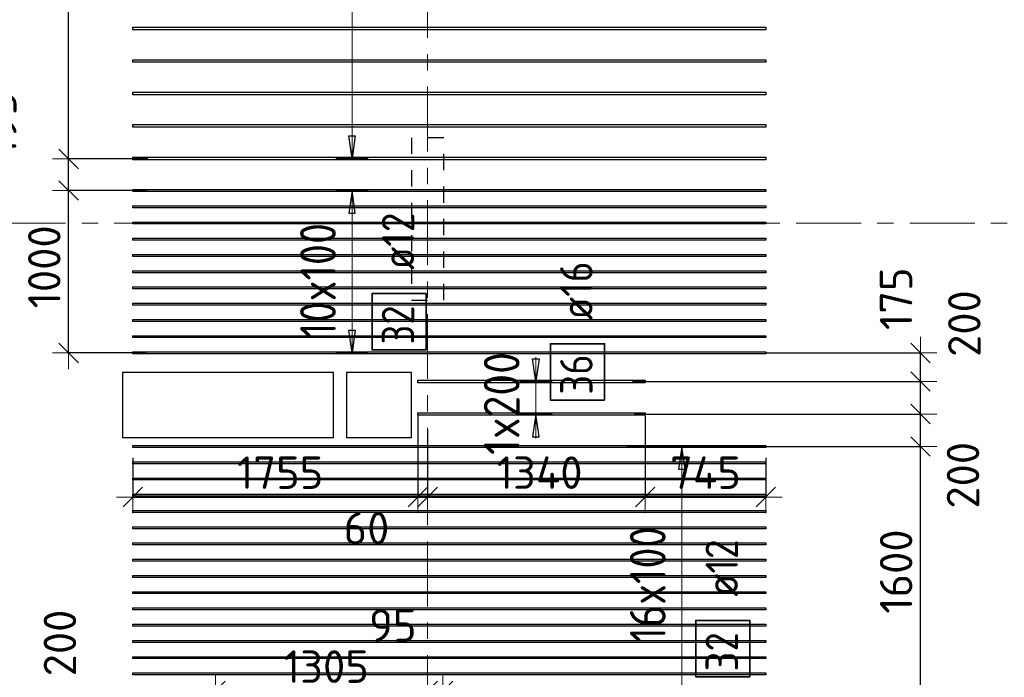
# Model space of a CAD drawing. Header units: metres. Extents: x -38 to 97, y -15 to 21.
# Tile 15 of 89: x 10 to 16, y 10 to 14. Entities that reach past the tile are written whole.
import ezdxf

# ---------------------------------------------------------------- set-up
doc = ezdxf.new("R2010")
doc.units = ezdxf.units.M
doc.header["$PDMODE"] = 65
for name, pattern in [('______11', [0.5, 0.4, -0.05, 0, -0.05]), ('______2', [0.0405, 0.03, -0.0105]), ('______5', [1.1, 0.8, -0.1, 0.1, -0.1])]:
    doc.linetypes.add(name, pattern=pattern)
for name, color, linetype, lineweight in [('XR$2$Осевая линия (1)', 7, '______5', 13), ('XR$4$Перекрытие (1)', 7, 'Continuous', 35), ('XR$4$Размерная линия (1)', 7, 'Continuous', 13)]:
    doc.layers.add(name, color=color, linetype=linetype, lineweight=lineweight)
doc.layers.add('XR$4$Арм.стержн.Доп. Арм верхн.зоны Х', color=7, linetype='Continuous', lineweight=35, true_color=0x8c8cff)
doc.layers.add('XR$5$Стена_ бетон несущ.', color=7, linetype='Continuous', lineweight=70, true_color=0xb4b496)
doc.styles.add('ISOCPEUR', font='txt')
doc.dimstyles.new('DIMSTYLE_3', dxfattribs={"dimtxt": 0.2, "dimasz": 0.2, "dimexe": 0, "dimexo": 0, "dimgap": 0.1, "dimtad": 2, "dimdec": 0, "dimlfac": 1000, "dimrnd": 5, "dimzin": 12, "dimdsep": 46, "dimtxsty": 'ISOCPEUR', "dimblk1": 'ALL_ML_STRICH', "dimblk2": 'ALL_ML_STRICH', "dimsah": 1, "dimcen": 0, "dimclrd": 7, "dimclre": 256, "dimclrt": 7, "dimadec": 0, "dimazin": 0, "dimtfac": 1, "dimtdec": 0, "dimtix": 1, "dimtmove": 2, "dimatfit": 3, "dimfxl": 0, "dimtzin": 0, "dimlwd": 0, "dimlwe": -3, "dimarcsym": 0})
doc.dimstyles.new('DIMSTYLE_33', dxfattribs={"dimtxt": 0.2, "dimasz": 0.2, "dimexe": 0, "dimexo": 0, "dimgap": 0.1, "dimtad": 2, "dimdec": 0, "dimlfac": 1000, "dimrnd": 5, "dimzin": 12, "dimdsep": 46, "dimtxsty": 'ISOCPEUR', "dimblk1": 'ALL_ML_STRICH', "dimblk2": 'ALL_ML_STRICH', "dimsah": 1, "dimcen": 0, "dimclrd": 7, "dimclre": 256, "dimclrt": 7, "dimadec": 0, "dimazin": 0, "dimtfac": 1, "dimtdec": 0, "dimtix": 1, "dimtmove": 2, "dimatfit": 3, "dimfxl": 0, "dimtvp": 1.2, "dimtzin": 0, "dimlwd": 0, "dimlwe": -3, "dimarcsym": 0})
doc.dimstyles.new('DIMSTYLE_34', dxfattribs={"dimtxt": 0.2, "dimasz": 0.2, "dimexe": 0, "dimexo": 0, "dimgap": 0.1, "dimtad": 0, "dimdec": 0, "dimlfac": 1000, "dimrnd": 5, "dimzin": 12, "dimdsep": 46, "dimtxsty": 'ISOCPEUR', "dimblk1": 'ALL_ML_STRICH', "dimblk2": 'ALL_ML_STRICH', "dimsah": 1, "dimcen": 0, "dimclrd": 7, "dimclre": 256, "dimclrt": 7, "dimadec": 0, "dimazin": 0, "dimtfac": 1, "dimtdec": 0, "dimtix": 1, "dimtmove": 2, "dimatfit": 3, "dimfxl": 0, "dimtvp": 1.2, "dimtzin": 0, "dimlwd": 0, "dimlwe": -3, "dimarcsym": 0})

# ---------------------------------------------------------------- blocks, each defined once
blk = doc.blocks.new('ALL_ML_STRICH')
at = {"color": 0, "linetype": 'ByBlock', "lineweight": -2}
for p, q in [((0, -0.5), (0, 0.5)), ((-1, 0), (0.5, 0)), ((-0.3, -0.3), (0.3, 0.3))]:
    blk.add_line(p, q, dxfattribs=at)
blk = doc.blocks.new('*D558')
at = {"layer": 'DEFPOINTS', "color": 7, "linetype": 'Continuous', "lineweight": 13, "transparency": 33554687}
for p in [(10.8297, 9.8241), (10.4911, 9.6241), (11.2049, 9.6241)]:
    blk.add_point(p, dxfattribs=at)
at = {"layer": 'XR$4$Размерная линия (1)', "color": 9, "linetype": 'Continuous', "lineweight": -2, "true_color": 0xc7c7c7, "transparency": 33554687}
for p, q in [((10.8097, 9.8241), (10.4911, 9.8241)), ((11.1849, 9.6241), (10.4911, 9.6241))]:
    blk.add_line(p, q, dxfattribs=at)
at = {"layer": 'XR$4$Размерная линия (1)', "color": 7, "linetype": 'Continuous', "lineweight": -2, "transparency": 33554687}
blk.add_line((10.4911, 9.6241), (10.4911, 9.8241), dxfattribs=at)
at = {"layer": 'XR$4$Размерная линия (1)', "color": 7, "linetype": 'Continuous', "lineweight": 13, "transparency": 33554687, "xscale": 0.2, "yscale": 0.2, "zscale": 0.2}
for p, rotation in [((10.4911, 9.8241), 90), ((10.4911, 9.6241), 270)]:
    blk.add_blockref('ALL_ML_STRICH', p, dxfattribs=dict(at, rotation=rotation))
at = {"layer": 'XR$4$Размерная линия (1)', "color": 7, "linetype": 'Continuous', "lineweight": 13, "transparency": 33554687, "insert": (10.3349, 10.2144), "char_height": 0.2, "width": 0.6, "attachment_point": 5, "rotation": 90, "style": 'ISOCPEUR'}
blk.add_mtext('\\A1;{200}', dxfattribs=at)
blk = doc.blocks.new('*D592')
at = {"layer": 'DEFPOINTS', "color": 7, "linetype": 'Continuous', "lineweight": 13, "transparency": 33554687}
for p in [(10.8893, 13.0002), (10.3887, 12.0002), (10.8864, 12.0002)]:
    blk.add_point(p, dxfattribs=at)
at = {"layer": 'XR$4$Размерная линия (1)', "color": 9, "linetype": 'Continuous', "lineweight": -2, "true_color": 0xc7c7c7, "transparency": 33554687}
for p, q in [((10.8693, 13.0002), (10.3887, 13.0002)), ((10.8664, 12.0002), (10.3887, 12.0002))]:
    blk.add_line(p, q, dxfattribs=at)
at = {"layer": 'XR$4$Размерная линия (1)', "color": 7, "linetype": 'Continuous', "lineweight": -2, "transparency": 33554687}
blk.add_line((10.3887, 12.0002), (10.3887, 13.0002), dxfattribs=at)
at = {"layer": 'XR$4$Размерная линия (1)', "color": 7, "linetype": 'Continuous', "lineweight": 13, "transparency": 33554687, "xscale": 0.2, "yscale": 0.2, "zscale": 0.2}
for p, rotation in [((10.3887, 13.0002), 90), ((10.3887, 12.0002), 270)]:
    blk.add_blockref('ALL_ML_STRICH', p, dxfattribs=dict(at, rotation=rotation))
at = {"layer": 'XR$4$Размерная линия (1)', "color": 7, "linetype": 'Continuous', "lineweight": 13, "transparency": 33554687, "insert": (10.2387, 12.5302), "char_height": 0.2, "width": 0.8, "attachment_point": 5, "rotation": 90, "style": 'ISOCPEUR'}
blk.add_mtext('\\A1;{1000}', dxfattribs=at)
blk = doc.blocks.new('*D593')
at = {"layer": 'DEFPOINTS', "color": 7, "linetype": 'Continuous', "lineweight": 13, "transparency": 33554687}
for p in [(10.8968, 13.1944), (10.3887, 13.0002), (10.8893, 13.0002)]:
    blk.add_point(p, dxfattribs=at)
at = {"layer": 'XR$4$Размерная линия (1)', "color": 9, "linetype": 'Continuous', "lineweight": -2, "true_color": 0xc7c7c7, "transparency": 33554687}
for p, q in [((10.8768, 13.1944), (10.3887, 13.1944)), ((10.8693, 13.0002), (10.3887, 13.0002))]:
    blk.add_line(p, q, dxfattribs=at)
at = {"layer": 'XR$4$Размерная линия (1)', "color": 7, "linetype": 'Continuous', "lineweight": -2, "transparency": 33554687}
blk.add_line((10.3887, 13.0002), (10.3887, 13.1944), dxfattribs=at)
at = {"layer": 'XR$4$Размерная линия (1)', "color": 7, "linetype": 'Continuous', "lineweight": 13, "transparency": 33554687, "xscale": 0.2, "yscale": 0.2, "zscale": 0.2}
for p, rotation in [((10.3887, 13.1944), 90), ((10.3887, 13.0002), 270)]:
    blk.add_blockref('ALL_ML_STRICH', p, dxfattribs=dict(at, rotation=rotation))
at = {"layer": 'XR$4$Размерная линия (1)', "color": 7, "linetype": 'Continuous', "lineweight": 13, "transparency": 33554687, "insert": (9.9675, 13.41), "char_height": 0.2, "width": 0.6, "attachment_point": 5, "rotation": 90, "style": 'ISOCPEUR'}
blk.add_mtext('\\A1;{195}', dxfattribs=at)
blk = doc.blocks.new('*D594')
at = {"layer": 'DEFPOINTS', "color": 7, "linetype": 'Continuous', "lineweight": 13, "transparency": 33554687}
for p in [(10.6791, 16.4), (10.3887, 13.1944), (10.8968, 13.1944)]:
    blk.add_point(p, dxfattribs=at)
at = {"layer": 'XR$4$Размерная линия (1)', "color": 9, "linetype": 'Continuous', "lineweight": -2, "true_color": 0xc7c7c7, "transparency": 33554687}
for p, q in [((10.6591, 16.4), (10.3887, 16.4)), ((10.8768, 13.1944), (10.3887, 13.1944))]:
    blk.add_line(p, q, dxfattribs=at)
at = {"layer": 'XR$4$Размерная линия (1)', "color": 7, "linetype": 'Continuous', "lineweight": -2, "transparency": 33554687}
blk.add_line((10.3887, 13.1944), (10.3887, 16.4), dxfattribs=at)
at = {"layer": 'XR$4$Размерная линия (1)', "color": 7, "linetype": 'Continuous', "lineweight": 13, "transparency": 33554687, "xscale": 0.2, "yscale": 0.2, "zscale": 0.2}
for p, rotation in [((10.3887, 16.4), 90), ((10.3887, 13.1944), 270)]:
    blk.add_blockref('ALL_ML_STRICH', p, dxfattribs=dict(at, rotation=rotation))
at = {"layer": 'XR$4$Размерная линия (1)', "color": 7, "linetype": 'Continuous', "lineweight": 13, "transparency": 33554687, "insert": (10.2387, 14.8072), "char_height": 0.2, "width": 0.8, "attachment_point": 5, "rotation": 90, "style": 'ISOCPEUR'}
blk.add_mtext('\\A1;{3205}', dxfattribs=at)
blk = doc.blocks.new('*D608')
at = {"layer": 'DEFPOINTS', "color": 7, "linetype": 'Continuous', "lineweight": 13, "transparency": 33554687}
for p in [(11.2926, 9.9189), (12.6, 9.7175), (11.2926, 9.6321)]:
    blk.add_point(p, dxfattribs=at)
at = {"layer": 'XR$4$Размерная линия (1)', "color": 9, "linetype": 'Continuous', "lineweight": -2, "true_color": 0xc7c7c7, "transparency": 33554687}
for p, q in [((11.2926, 9.6521), (11.2926, 9.9189)), ((12.6, 9.7375), (12.6, 9.9189))]:
    blk.add_line(p, q, dxfattribs=at)
at = {"layer": 'XR$4$Размерная линия (1)', "color": 7, "linetype": 'Continuous', "lineweight": -2, "transparency": 33554687}
blk.add_line((11.2926, 9.9189), (12.6, 9.9189), dxfattribs=at)
at = {"layer": 'XR$4$Размерная линия (1)', "color": 7, "linetype": 'Continuous', "lineweight": 13, "transparency": 33554687, "xscale": 0.2, "yscale": 0.2, "zscale": 0.2, "rotation": 180}
blk.add_blockref('ALL_ML_STRICH', (11.2926, 9.9189), dxfattribs=at)
at = {"layer": 'XR$4$Размерная линия (1)', "color": 7, "linetype": 'Continuous', "lineweight": 13, "transparency": 33554687, "xscale": 0.2, "yscale": 0.2, "zscale": 0.2}
blk.add_blockref('ALL_ML_STRICH', (12.6, 9.9189), dxfattribs=at)
at = {"layer": 'XR$4$Размерная линия (1)', "color": 7, "linetype": 'Continuous', "lineweight": 13, "transparency": 33554687, "insert": (11.9763, 10.0689), "char_height": 0.2, "width": 0.8, "attachment_point": 5, "style": 'ISOCPEUR'}
blk.add_mtext('\\A1;{1305}', dxfattribs=at)
blk = doc.blocks.new('*D609')
at = {"layer": 'DEFPOINTS', "color": 7, "linetype": 'Continuous', "lineweight": 13, "transparency": 33554687}
for p in [(12.6, 9.9189), (12.6, 9.7175), (12.6944, 9.6331)]:
    blk.add_point(p, dxfattribs=at)
at = {"layer": 'XR$4$Размерная линия (1)', "color": 9, "linetype": 'Continuous', "lineweight": -2, "true_color": 0xc7c7c7, "transparency": 33554687}
for p, q in [((12.6, 9.7375), (12.6, 9.9189)), ((12.6944, 9.6531), (12.6944, 9.9189))]:
    blk.add_line(p, q, dxfattribs=at)
at = {"layer": 'XR$4$Размерная линия (1)', "color": 7, "linetype": 'Continuous', "lineweight": -2, "transparency": 33554687}
blk.add_line((12.6, 9.9189), (12.6944, 9.9189), dxfattribs=at)
at = {"layer": 'XR$4$Размерная линия (1)', "color": 7, "linetype": 'Continuous', "lineweight": 13, "transparency": 33554687, "xscale": 0.2, "yscale": 0.2, "zscale": 0.2}
blk.add_blockref('ALL_ML_STRICH', (12.6944, 9.9189), dxfattribs=at)
at = {"layer": 'XR$4$Размерная линия (1)', "color": 7, "linetype": 'Continuous', "lineweight": 13, "transparency": 33554687, "xscale": 0.2, "yscale": 0.2, "zscale": 0.2, "rotation": 180}
blk.add_blockref('ALL_ML_STRICH', (12.6, 9.9189), dxfattribs=at)
at = {"layer": 'XR$4$Размерная линия (1)', "color": 7, "linetype": 'Continuous', "lineweight": 13, "transparency": 33554687, "insert": (12.3857, 10.3221), "char_height": 0.2, "width": 0.4, "attachment_point": 5, "style": 'ISOCPEUR'}
blk.add_mtext('\\A1;{95}', dxfattribs=at)
blk = doc.blocks.new('*D613')
at = {"layer": 'DEFPOINTS', "color": 7, "linetype": 'Continuous', "lineweight": 13, "transparency": 33554687}
for p in [(13.8097, 11.4241), (14.6233, 9.8241), (15.6359, 9.8241)]:
    blk.add_point(p, dxfattribs=at)
at = {"layer": 'XR$4$Размерная линия (1)', "color": 9, "linetype": 'Continuous', "lineweight": -2, "true_color": 0xc7c7c7, "transparency": 33554687}
for p, q in [((13.8297, 11.4241), (15.6359, 11.4241)), ((14.6433, 9.8241), (15.6359, 9.8241))]:
    blk.add_line(p, q, dxfattribs=at)
at = {"layer": 'XR$4$Размерная линия (1)', "color": 7, "linetype": 'Continuous', "lineweight": -2, "transparency": 33554687}
blk.add_line((15.6359, 9.8241), (15.6359, 11.4241), dxfattribs=at)
at = {"layer": 'XR$4$Размерная линия (1)', "color": 7, "linetype": 'Continuous', "lineweight": 13, "transparency": 33554687, "xscale": 0.2, "yscale": 0.2, "zscale": 0.2}
for p, rotation in [((15.6359, 11.4241), 90), ((15.6359, 9.8241), 270)]:
    blk.add_blockref('ALL_ML_STRICH', p, dxfattribs=dict(at, rotation=rotation))
at = {"layer": 'XR$4$Размерная линия (1)', "color": 7, "linetype": 'Continuous', "lineweight": 13, "transparency": 33554687, "insert": (15.4859, 10.6541), "char_height": 0.2, "width": 0.8, "attachment_point": 5, "rotation": 90, "style": 'ISOCPEUR'}
blk.add_mtext('\\A1;{1600}', dxfattribs=at)
blk = doc.blocks.new('*D614')
at = {"layer": 'DEFPOINTS', "color": 7, "linetype": 'Continuous', "lineweight": 13, "transparency": 33554687}
for p in [(13.8523, 11.6241), (13.8097, 11.4241), (15.6359, 11.4241)]:
    blk.add_point(p, dxfattribs=at)
at = {"layer": 'XR$4$Размерная линия (1)', "color": 9, "linetype": 'Continuous', "lineweight": -2, "true_color": 0xc7c7c7, "transparency": 33554687}
for p, q in [((13.8723, 11.6241), (15.6359, 11.6241)), ((13.8297, 11.4241), (15.6359, 11.4241))]:
    blk.add_line(p, q, dxfattribs=at)
at = {"layer": 'XR$4$Размерная линия (1)', "color": 7, "linetype": 'Continuous', "lineweight": -2, "transparency": 33554687}
blk.add_line((15.6359, 11.4241), (15.6359, 11.6241), dxfattribs=at)
at = {"layer": 'XR$4$Размерная линия (1)', "color": 7, "linetype": 'Continuous', "lineweight": 13, "transparency": 33554687, "xscale": 0.2, "yscale": 0.2, "zscale": 0.2}
for p, rotation in [((15.6359, 11.6241), 90), ((15.6359, 11.4241), 270)]:
    blk.add_blockref('ALL_ML_STRICH', p, dxfattribs=dict(at, rotation=rotation))
at = {"layer": 'XR$4$Размерная линия (1)', "color": 7, "linetype": 'Continuous', "lineweight": 13, "transparency": 33554687, "insert": (15.898, 11.247), "char_height": 0.2, "width": 0.6, "attachment_point": 5, "rotation": 90, "style": 'ISOCPEUR'}
blk.add_mtext('\\A1;{200}', dxfattribs=at)
blk = doc.blocks.new('*D615')
at = {"layer": 'DEFPOINTS', "color": 7, "linetype": 'Continuous', "lineweight": 13, "transparency": 33554687}
for p in [(13.8428, 11.8241), (13.8523, 11.6241), (15.6359, 11.6241)]:
    blk.add_point(p, dxfattribs=at)
at = {"layer": 'XR$4$Размерная линия (1)', "color": 9, "linetype": 'Continuous', "lineweight": -2, "true_color": 0xc7c7c7, "transparency": 33554687}
for p, q in [((13.8628, 11.8241), (15.6359, 11.8241)), ((13.8723, 11.6241), (15.6359, 11.6241))]:
    blk.add_line(p, q, dxfattribs=at)
at = {"layer": 'XR$4$Размерная линия (1)', "color": 7, "linetype": 'Continuous', "lineweight": -2, "transparency": 33554687}
blk.add_line((15.6359, 11.6241), (15.6359, 11.8241), dxfattribs=at)
at = {"layer": 'XR$4$Размерная линия (1)', "color": 7, "linetype": 'Continuous', "lineweight": 13, "transparency": 33554687, "xscale": 0.2, "yscale": 0.2, "zscale": 0.2}
for p, rotation in [((15.6359, 11.8241), 90), ((15.6359, 11.6241), 270)]:
    blk.add_blockref('ALL_ML_STRICH', p, dxfattribs=dict(at, rotation=rotation))
at = {"layer": 'XR$4$Размерная линия (1)', "color": 7, "linetype": 'Continuous', "lineweight": 13, "transparency": 33554687, "insert": (15.9062, 12.1811), "char_height": 0.2, "width": 0.6, "attachment_point": 5, "rotation": 90, "style": 'ISOCPEUR'}
blk.add_mtext('\\A1;{200}', dxfattribs=at)
blk = doc.blocks.new('*D616')
at = {"layer": 'DEFPOINTS', "color": 7, "linetype": 'Continuous', "lineweight": 13, "transparency": 33554687}
for p in [(14.6613, 12.0002), (13.8428, 11.8241), (15.6359, 11.8241)]:
    blk.add_point(p, dxfattribs=at)
at = {"layer": 'XR$4$Размерная линия (1)', "color": 9, "linetype": 'Continuous', "lineweight": -2, "true_color": 0xc7c7c7, "transparency": 33554687}
for p, q in [((14.6813, 12.0002), (15.6359, 12.0002)), ((13.8628, 11.8241), (15.6359, 11.8241))]:
    blk.add_line(p, q, dxfattribs=at)
at = {"layer": 'XR$4$Размерная линия (1)', "color": 7, "linetype": 'Continuous', "lineweight": -2, "transparency": 33554687}
blk.add_line((15.6359, 11.8241), (15.6359, 12.0002), dxfattribs=at)
at = {"layer": 'XR$4$Размерная линия (1)', "color": 7, "linetype": 'Continuous', "lineweight": 13, "transparency": 33554687, "xscale": 0.2, "yscale": 0.2, "zscale": 0.2}
for p, rotation in [((15.6359, 12.0002), 90), ((15.6359, 11.8241), 270)]:
    blk.add_blockref('ALL_ML_STRICH', p, dxfattribs=dict(at, rotation=rotation))
at = {"layer": 'XR$4$Размерная линия (1)', "color": 7, "linetype": 'Continuous', "lineweight": 13, "transparency": 33554687, "insert": (15.4855, 12.3339), "char_height": 0.2, "width": 0.6, "attachment_point": 5, "rotation": 90, "style": 'ISOCPEUR'}
blk.add_mtext('\\A1;{175}', dxfattribs=at)
blk = doc.blocks.new('*D665')
at = {"layer": 'DEFPOINTS', "color": 7, "linetype": 'Continuous', "lineweight": 13, "transparency": 33554687}
for p in [(12.5401, 11.6321), (10.7838, 11.3746), (10.7838, 11.1131)]:
    blk.add_point(p, dxfattribs=at)
at = {"layer": 'XR$4$Размерная линия (1)', "color": 9, "linetype": 'Continuous', "lineweight": -2, "true_color": 0xc7c7c7, "transparency": 33554687}
for p, q in [((12.5401, 11.6121), (12.5401, 11.1131)), ((10.7838, 11.3546), (10.7838, 11.1131))]:
    blk.add_line(p, q, dxfattribs=at)
at = {"layer": 'XR$4$Размерная линия (1)', "color": 7, "linetype": 'Continuous', "lineweight": -2, "transparency": 33554687}
blk.add_line((10.7838, 11.1131), (12.5401, 11.1131), dxfattribs=at)
at = {"layer": 'XR$4$Размерная линия (1)', "color": 7, "linetype": 'Continuous', "lineweight": 13, "transparency": 33554687, "xscale": 0.2, "yscale": 0.2, "zscale": 0.2, "rotation": 180}
blk.add_blockref('ALL_ML_STRICH', (10.7838, 11.1131), dxfattribs=at)
at = {"layer": 'XR$4$Размерная линия (1)', "color": 7, "linetype": 'Continuous', "lineweight": 13, "transparency": 33554687, "xscale": 0.2, "yscale": 0.2, "zscale": 0.2}
blk.add_blockref('ALL_ML_STRICH', (12.5401, 11.1131), dxfattribs=at)
at = {"layer": 'XR$4$Размерная линия (1)', "color": 7, "linetype": 'Continuous', "lineweight": 13, "transparency": 33554687, "insert": (11.692, 11.2631), "char_height": 0.2, "width": 0.8, "attachment_point": 5, "style": 'ISOCPEUR'}
blk.add_mtext('\\A1;{1755}', dxfattribs=at)
blk = doc.blocks.new('*D666')
at = {"layer": 'DEFPOINTS', "color": 7, "linetype": 'Continuous', "lineweight": 13, "transparency": 33554687}
for p in [(12.5401, 11.6321), (12.6, 11.5494), (12.5401, 11.1131)]:
    blk.add_point(p, dxfattribs=at)
at = {"layer": 'XR$4$Размерная линия (1)', "color": 9, "linetype": 'Continuous', "lineweight": -2, "true_color": 0xc7c7c7, "transparency": 33554687}
for p, q in [((12.5401, 11.6121), (12.5401, 11.1131)), ((12.6, 11.5294), (12.6, 11.1131))]:
    blk.add_line(p, q, dxfattribs=at)
at = {"layer": 'XR$4$Размерная линия (1)', "color": 7, "linetype": 'Continuous', "lineweight": -2, "transparency": 33554687}
blk.add_line((12.5401, 11.1131), (12.6, 11.1131), dxfattribs=at)
at = {"layer": 'XR$4$Размерная линия (1)', "color": 7, "linetype": 'Continuous', "lineweight": 13, "transparency": 33554687, "xscale": 0.2, "yscale": 0.2, "zscale": 0.2}
blk.add_blockref('ALL_ML_STRICH', (12.6, 11.1131), dxfattribs=at)
at = {"layer": 'XR$4$Размерная линия (1)', "color": 7, "linetype": 'Continuous', "lineweight": 13, "transparency": 33554687, "xscale": 0.2, "yscale": 0.2, "zscale": 0.2, "rotation": 180}
blk.add_blockref('ALL_ML_STRICH', (12.5401, 11.1131), dxfattribs=at)
at = {"layer": 'XR$4$Размерная линия (1)', "color": 7, "linetype": 'Continuous', "lineweight": 13, "transparency": 33554687, "insert": (12.2232, 10.9206), "char_height": 0.2, "width": 0.4, "attachment_point": 5, "style": 'ISOCPEUR'}
blk.add_mtext('\\A1;{60}', dxfattribs=at)
blk = doc.blocks.new('*D667')
at = {"layer": 'DEFPOINTS', "color": 7, "linetype": 'Continuous', "lineweight": 13, "transparency": 33554687}
for p in [(13.9401, 11.6321), (12.6, 11.5494), (12.6, 11.1131)]:
    blk.add_point(p, dxfattribs=at)
at = {"layer": 'XR$4$Размерная линия (1)', "color": 9, "linetype": 'Continuous', "lineweight": -2, "true_color": 0xc7c7c7, "transparency": 33554687}
for p, q in [((13.9401, 11.6121), (13.9401, 11.1131)), ((12.6, 11.5294), (12.6, 11.1131))]:
    blk.add_line(p, q, dxfattribs=at)
at = {"layer": 'XR$4$Размерная линия (1)', "color": 7, "linetype": 'Continuous', "lineweight": -2, "transparency": 33554687}
blk.add_line((12.6, 11.1131), (13.9401, 11.1131), dxfattribs=at)
at = {"layer": 'XR$4$Размерная линия (1)', "color": 7, "linetype": 'Continuous', "lineweight": 13, "transparency": 33554687, "xscale": 0.2, "yscale": 0.2, "zscale": 0.2, "rotation": 180}
blk.add_blockref('ALL_ML_STRICH', (12.6, 11.1131), dxfattribs=at)
at = {"layer": 'XR$4$Размерная линия (1)', "color": 7, "linetype": 'Continuous', "lineweight": 13, "transparency": 33554687, "xscale": 0.2, "yscale": 0.2, "zscale": 0.2}
blk.add_blockref('ALL_ML_STRICH', (13.9401, 11.1131), dxfattribs=at)
at = {"layer": 'XR$4$Размерная линия (1)', "color": 7, "linetype": 'Continuous', "lineweight": 13, "transparency": 33554687, "insert": (13.29, 11.2631), "char_height": 0.2, "width": 0.8, "attachment_point": 5, "style": 'ISOCPEUR'}
blk.add_mtext('\\A1;{1340}', dxfattribs=at)
blk = doc.blocks.new('*D668')
at = {"layer": 'DEFPOINTS', "color": 7, "linetype": 'Continuous', "lineweight": 13, "transparency": 33554687}
for p in [(13.9401, 11.6321), (14.6838, 11.3746), (13.9401, 11.1131)]:
    blk.add_point(p, dxfattribs=at)
at = {"layer": 'XR$4$Размерная линия (1)', "color": 9, "linetype": 'Continuous', "lineweight": -2, "true_color": 0xc7c7c7, "transparency": 33554687}
for p, q in [((13.9401, 11.6121), (13.9401, 11.1131)), ((14.6838, 11.3546), (14.6838, 11.1131))]:
    blk.add_line(p, q, dxfattribs=at)
at = {"layer": 'XR$4$Размерная линия (1)', "color": 7, "linetype": 'Continuous', "lineweight": -2, "transparency": 33554687}
blk.add_line((13.9401, 11.1131), (14.6838, 11.1131), dxfattribs=at)
at = {"layer": 'XR$4$Размерная линия (1)', "color": 7, "linetype": 'Continuous', "lineweight": 13, "transparency": 33554687, "xscale": 0.2, "yscale": 0.2, "zscale": 0.2, "rotation": 180}
blk.add_blockref('ALL_ML_STRICH', (13.9401, 11.1131), dxfattribs=at)
at = {"layer": 'XR$4$Размерная линия (1)', "color": 7, "linetype": 'Continuous', "lineweight": 13, "transparency": 33554687, "xscale": 0.2, "yscale": 0.2, "zscale": 0.2}
blk.add_blockref('ALL_ML_STRICH', (14.6838, 11.1131), dxfattribs=at)
at = {"layer": 'XR$4$Размерная линия (1)', "color": 7, "linetype": 'Continuous', "lineweight": 13, "transparency": 33554687, "insert": (14.312, 11.2631), "char_height": 0.2, "width": 0.6, "attachment_point": 5, "style": 'ISOCPEUR'}
blk.add_mtext('\\A1;{745}', dxfattribs=at)

msp = doc.modelspace()

# ---------------------------------------------------------------- linework, layer by layer
at = {"layer": 'XR$2$Осевая линия (1)', "color": 253, "linetype": '______11', "lineweight": 13, "true_color": 0xa0a0a0, "transparency": 33554687}
for p, q in [((12.6, 8.34), (12.6, 19.78)), ((-2.63, 12.8), (62.6, 12.8))]:
    msp.add_line(p, q, dxfattribs=at)
at = {"layer": 'XR$4$Арм.стержн.Доп. Арм верхн.зоны Х', "color": 7, "linetype": 'Continuous', "lineweight": 13, "transparency": 33554687}
for p, q in [((12.1345, 13.1977), (12.1345, 16.5977)), ((12.1345, 13.1977), (12.1345, 13.1977)), ((12.1345, 13.0002), (12.1345, 13.0002)), ((12.1345, 12.0002), (12.1345, 13.0002)), ((12.1345, 12.0002), (12.1345, 12.0002)), ((13.2662, 11.8241), (13.2662, 11.9741)), ((13.2662, 11.6241), (13.2662, 11.8241)), ((13.2662, 11.6241), (13.2662, 11.4741)), ((14.1662, 11.4241), (14.1662, 11.4241)), ((14.1662, 9.8241), (14.1662, 11.4241))]:
    msp.add_line(p, q, dxfattribs=at)
at = {"layer": 'XR$4$Арм.стержн.Доп. Арм верхн.зоны Х', "color": 7, "linetype": 'Continuous', "lineweight": 25, "transparency": 33554687}
for p, q in [((12.1345, 13.1977), (12.1145, 13.3377)), ((12.1145, 13.3377), (12.1545, 13.3377)), ((12.1545, 13.3377), (12.1345, 13.1977)), ((12.1345, 13.0002), (12.1145, 12.8602)), ((12.1545, 12.8602), (12.1345, 13.0002)), ((12.1145, 12.8602), (12.1545, 12.8602)), ((12.1345, 12.0002), (12.1145, 12.1402)), ((12.1145, 12.1402), (12.1545, 12.1402)), ((12.1545, 12.1402), (12.1345, 12.0002)), ((13.2662, 11.8241), (13.2462, 11.9641)), ((13.2462, 11.9641), (13.2862, 11.9641)), ((13.2862, 11.9641), (13.2662, 11.8241)), ((13.2662, 11.6241), (13.2462, 11.4841)), ((13.2862, 11.4841), (13.2662, 11.6241)), ((13.2462, 11.4841), (13.2862, 11.4841)), ((14.1662, 11.4241), (14.1462, 11.2841)), ((14.1862, 11.2841), (14.1662, 11.4241)), ((14.1462, 11.2841), (14.1862, 11.2841))]:
    msp.add_line(p, q, dxfattribs=at)
at = {"layer": 'XR$4$Арм.стержн.Доп. Арм верхн.зоны Х', "color": 253, "linetype": 'Continuous', "lineweight": -3, "true_color": 0xa0a0a0, "transparency": 33554687}
for p, q in [((12.1345, 13.1977), (12.0345, 13.1977)), ((12.1345, 13.1977), (12.2345, 13.1977)), ((12.1345, 13.0002), (12.0345, 13.0002)), ((12.1345, 13.0002), (12.2345, 13.0002)), ((12.1345, 12.0002), (12.0345, 12.0002)), ((12.1345, 12.0002), (12.2345, 12.0002)), ((13.2662, 11.8241), (13.1662, 11.8241)), ((13.2662, 11.8241), (13.3662, 11.8241)), ((13.2662, 11.6241), (13.1662, 11.6241)), ((13.2662, 11.6241), (13.3662, 11.6241)), ((14.1662, 11.4241), (14.0662, 11.4241)), ((14.1662, 11.4241), (14.2662, 11.4241))]:
    msp.add_line(p, q, dxfattribs=at)
at = {"layer": 'XR$4$Арм.стержн.Доп. Арм верхн.зоны Х', "color": 7, "linetype": 'Continuous', "lineweight": 25, "transparency": 33554687}
for points in [[(10.7838, 14.0057), (14.6838, 14.0057), (14.6838, 13.9897), (10.7838, 13.9897), (10.7838, 14.0057)], [(10.7838, 13.8057), (14.6838, 13.8057), (14.6838, 13.7897), (10.7838, 13.7897), (10.7838, 13.8057)], [(10.7838, 13.6057), (14.6838, 13.6057), (14.6838, 13.5897), (10.7838, 13.5897), (10.7838, 13.6057)], [(10.7838, 13.4057), (14.6838, 13.4057), (14.6838, 13.3897), (10.7838, 13.3897), (10.7838, 13.4057)], [(10.7838, 13.2057), (14.6838, 13.2057), (14.6838, 13.1897), (10.7838, 13.1897), (10.7838, 13.2057)], [(12.5401, 11.8321), (13.9401, 11.8321), (13.9401, 11.8161), (12.5401, 11.8161), (12.5401, 11.8321)], [(12.5401, 11.6321), (13.9401, 11.6321), (13.9401, 11.6161), (12.5401, 11.6161), (12.5401, 11.6321)]]:
    msp.add_lwpolyline(points, dxfattribs=at)
at = {"layer": 'XR$4$Арм.стержн.Доп. Арм верхн.зоны Х', "color": 34, "linetype": 'Continuous', "lineweight": 25, "transparency": 33554687}
for points in [[(10.7838, 13.0062), (14.6838, 13.0062), (14.6838, 12.9942), (10.7838, 12.9942), (10.7838, 13.0062)], [(10.7838, 12.9062), (14.6838, 12.9062), (14.6838, 12.8942), (10.7838, 12.8942), (10.7838, 12.9062)], [(10.7838, 12.8062), (14.6838, 12.8062), (14.6838, 12.7942), (10.7838, 12.7942), (10.7838, 12.8062)], [(10.7838, 12.7062), (14.6838, 12.7062), (14.6838, 12.6942), (10.7838, 12.6942), (10.7838, 12.7062)], [(10.7838, 12.6062), (14.6838, 12.6062), (14.6838, 12.5942), (10.7838, 12.5942), (10.7838, 12.6062)], [(10.7838, 12.5062), (14.6838, 12.5062), (14.6838, 12.4942), (10.7838, 12.4942), (10.7838, 12.5062)], [(10.7838, 12.4062), (14.6838, 12.4062), (14.6838, 12.3942), (10.7838, 12.3942), (10.7838, 12.4062)], [(10.7838, 12.3062), (14.6838, 12.3062), (14.6838, 12.2942), (10.7838, 12.2942), (10.7838, 12.3062)], [(10.7838, 12.2062), (14.6838, 12.2062), (14.6838, 12.1942), (10.7838, 12.1942), (10.7838, 12.2062)], [(10.7838, 12.1062), (14.6838, 12.1062), (14.6838, 12.0942), (10.7838, 12.0942), (10.7838, 12.1062)], [(10.7838, 12.0062), (14.6838, 12.0062), (14.6838, 11.9942), (10.7838, 11.9942), (10.7838, 12.0062)], [(10.7838, 11.4301), (14.6838, 11.4301), (14.6838, 11.4181), (10.7838, 11.4181), (10.7838, 11.4301)], [(10.7838, 11.3301), (14.6838, 11.3301), (14.6838, 11.3181), (10.7838, 11.3181), (10.7838, 11.3301)], [(10.7838, 11.2301), (14.6838, 11.2301), (14.6838, 11.2181), (10.7838, 11.2181), (10.7838, 11.2301)], [(10.7838, 11.1301), (14.6838, 11.1301), (14.6838, 11.1181), (10.7838, 11.1181), (10.7838, 11.1301)], [(10.7838, 11.0301), (14.6838, 11.0301), (14.6838, 11.0181), (10.7838, 11.0181), (10.7838, 11.0301)], [(10.7838, 10.9301), (14.6838, 10.9301), (14.6838, 10.9181), (10.7838, 10.9181), (10.7838, 10.9301)], [(10.7838, 10.8301), (14.6838, 10.8301), (14.6838, 10.8181), (10.7838, 10.8181), (10.7838, 10.8301)], [(10.7838, 10.7301), (14.6838, 10.7301), (14.6838, 10.7181), (10.7838, 10.7181), (10.7838, 10.7301)], [(10.7838, 10.6301), (14.6838, 10.6301), (14.6838, 10.6181), (10.7838, 10.6181), (10.7838, 10.6301)], [(10.7838, 10.5301), (14.6838, 10.5301), (14.6838, 10.5181), (10.7838, 10.5181), (10.7838, 10.5301)], [(10.7838, 10.4301), (14.6838, 10.4301), (14.6838, 10.4181), (10.7838, 10.4181), (10.7838, 10.4301)], [(10.7838, 10.3301), (14.6838, 10.3301), (14.6838, 10.3181), (10.7838, 10.3181), (10.7838, 10.3301)], [(10.7838, 10.2301), (14.6838, 10.2301), (14.6838, 10.2181), (10.7838, 10.2181), (10.7838, 10.2301)], [(10.7838, 10.1301), (14.6838, 10.1301), (14.6838, 10.1181), (10.7838, 10.1181), (10.7838, 10.1301)], [(10.7838, 10.0301), (14.6838, 10.0301), (14.6838, 10.0181), (10.7838, 10.0181), (10.7838, 10.0301)]]:
    msp.add_lwpolyline(points, dxfattribs=at)
at = {"layer": 'XR$4$Арм.стержн.Доп. Арм верхн.зоны Х', "color": 7, "linetype": 'Continuous', "lineweight": 35, "transparency": 33554687}
for points in [[(12.5909, 12.0187), (12.5909, 12.3654), (12.2575, 12.3654), (12.2575, 12.0187), (12.5909, 12.0187)], [(13.6896, 11.7099), (13.6896, 12.0565), (13.3563, 12.0565), (13.3563, 11.7099), (13.6896, 11.7099)], [(14.5853, 10.0063), (14.5853, 10.353), (14.252, 10.353), (14.252, 10.0063), (14.5853, 10.0063)]]:
    msp.add_lwpolyline(points, dxfattribs=at)
at = {"layer": 'XR$4$Перекрытие (1)', "color": 7, "linetype": 'Continuous', "lineweight": 25, "transparency": 33554687}
for p, q in [((10.7194, 11.8802), (10.7194, 11.4802)), ((12.0194, 11.8802), (10.7194, 11.8802)), ((12.0194, 11.4802), (12.0194, 11.8802)), ((12.1001, 11.8802), (12.1001, 11.4802)), ((12.5001, 11.8802), (12.1001, 11.8802)), ((12.5001, 11.4802), (12.5001, 11.8802)), ((10.7194, 11.4802), (12.0194, 11.4802)), ((12.1001, 11.4802), (12.5001, 11.4802))]:
    msp.add_line(p, q, dxfattribs=at)
at = {"layer": 'XR$5$Стена_ бетон несущ.', "color": 253, "linetype": '______2', "lineweight": -3, "true_color": 0xa0a0a0, "transparency": 33554687}
for p, q in [((12.5, 13.325), (12.4998, 13.325)), ((12.4998, 13.325), (12.4998, 12.325)), ((12.6998, 13.325), (12.5, 13.325)), ((12.6998, 12.325), (12.6998, 13.325)), ((12.4998, 12.325), (12.5, 12.325)), ((12.5, 12.325), (12.6998, 12.325))]:
    msp.add_line(p, q, dxfattribs=at)

# ---------------------------------------------------------------- texts
at = {"layer": 'XR$4$Арм.стержн.Доп. Арм верхн.зоны Х', "color": 7, "linetype": 'Continuous', "lineweight": 13, "transparency": 33554687, "char_height": 0.22, "attachment_point": 7, "rotation": 90, "style": 'ISOCPEUR'}
for s, insert, width in [('\\W0.86;10x100', (12.0345, 12.0932), 0.930455), ('\\W0.89;1x200', (13.1662, 11.3721), 0.823552), ('\\W0.86;16x100', (14.0662, 10.2171), 0.930455)]:
    msp.add_mtext(s, dxfattribs=dict(at, insert=insert, width=width))
at = {"layer": 'XR$4$Арм.стержн.Доп. Арм верхн.зоны Х', "color": 7, "linetype": 'Continuous', "lineweight": 25, "transparency": 33554687, "char_height": 0.2, "attachment_point": 7, "rotation": 90, "style": 'ISOCPEUR'}
for s, insert, width in [('\\W0.89; ø12 ', (12.5175, 12.3987), 0.749105), ('\\W0.89; ø16 ', (13.6163, 12.0899), 0.749105), ('\\W0.87;32', (12.5175, 12.052), 0.367208), ('\\W0.87;36', (13.6163, 11.7432), 0.367208), ('\\W0.89; ø12 ', (14.512, 10.3863), 0.749105), ('\\W0.87;32', (14.512, 10.0396), 0.367208)]:
    msp.add_mtext(s, dxfattribs=dict(at, insert=insert, width=width))

# ---------------------------------------------------------------- dimensions: what is measured, and where the dimension line sits
at = {"layer": 'XR$4$Размерная линия (1)', "color": 7, "linetype": 'Continuous', "lineweight": 13, "transparency": 33554687}
for base, p1, p2, dimstyle, picture, middle in [((10.3887, 16.4), (10.8768, 13.1944), (10.6591, 16.4), 'DIMSTYLE_3', '*D594', (10.2387, 14.8072)), ((10.3887, 13.1944), (10.8693, 13.0002), (10.8768, 13.1944), 'DIMSTYLE_33', '*D593', (9.9675, 13.41)), ((10.3887, 13.0002), (10.8664, 12.0002), (10.8693, 13.0002), 'DIMSTYLE_3', '*D592', (10.2387, 12.5302)), ((15.6359, 12.0002), (13.8628, 11.8241), (14.6813, 12.0002), 'DIMSTYLE_33', '*D616', (15.4855, 12.3339)), ((15.6359, 11.8241), (13.8723, 11.6241), (13.8628, 11.8241), 'DIMSTYLE_34', '*D615', (15.9062, 12.1811)), ((15.6359, 11.6241), (13.8297, 11.4241), (13.8723, 11.6241), 'DIMSTYLE_34', '*D614', (15.898, 11.247)), ((15.6359, 11.4241), (14.6433, 9.8241), (13.8297, 11.4241), 'DIMSTYLE_3', '*D613', (15.4859, 10.6541)), ((10.4911, 9.8241), (11.1849, 9.6241), (10.8097, 9.8241), 'DIMSTYLE_33', '*D558', (10.3349, 10.2144))]:
    dim = msp.add_linear_dim(base=base, p1=p1, p2=p2, angle=90, dimstyle=dimstyle, override={"dimpost": '<>', "dimclrd": 7, "dimclre": 9, "dimclrt": 7, "dimlwd": 0, "dimlwe": 65533}, dxfattribs=at)
    dim.commit()
    dim.dimension.update_dxf_attribs({"geometry": picture, "text_midpoint": middle, "dimtype": 160})
for base, p1, p2, dimstyle, picture, middle in [((12.5401, 11.1131), (10.7838, 11.3546), (12.5401, 11.6121), 'DIMSTYLE_3', '*D665', (11.692, 11.2631)), ((12.6, 11.1131), (12.5401, 11.6121), (12.6, 11.5294), 'DIMSTYLE_34', '*D666', (12.2232, 10.9206)), ((13.9401, 11.1131), (12.6, 11.5294), (13.9401, 11.6121), 'DIMSTYLE_3', '*D667', (13.29, 11.2631)), ((14.6838, 11.1131), (13.9401, 11.6121), (14.6838, 11.3546), 'DIMSTYLE_3', '*D668', (14.312, 11.2631)), ((12.6944, 9.9189), (12.6, 9.7375), (12.6944, 9.6531), 'DIMSTYLE_33', '*D609', (12.3857, 10.3221)), ((12.6, 9.9189), (11.2926, 9.6521), (12.6, 9.7375), 'DIMSTYLE_3', '*D608', (11.9763, 10.0689))]:
    dim = msp.add_linear_dim(base=base, p1=p1, p2=p2, dimstyle=dimstyle, override={"dimpost": '<>', "dimclrd": 7, "dimclre": 9, "dimclrt": 7, "dimlwd": 0, "dimlwe": 65533}, dxfattribs=at)
    dim.commit()
    dim.dimension.update_dxf_attribs({"geometry": picture, "text_midpoint": middle, "dimtype": 160})

doc.saveas('drawing.dxf')
